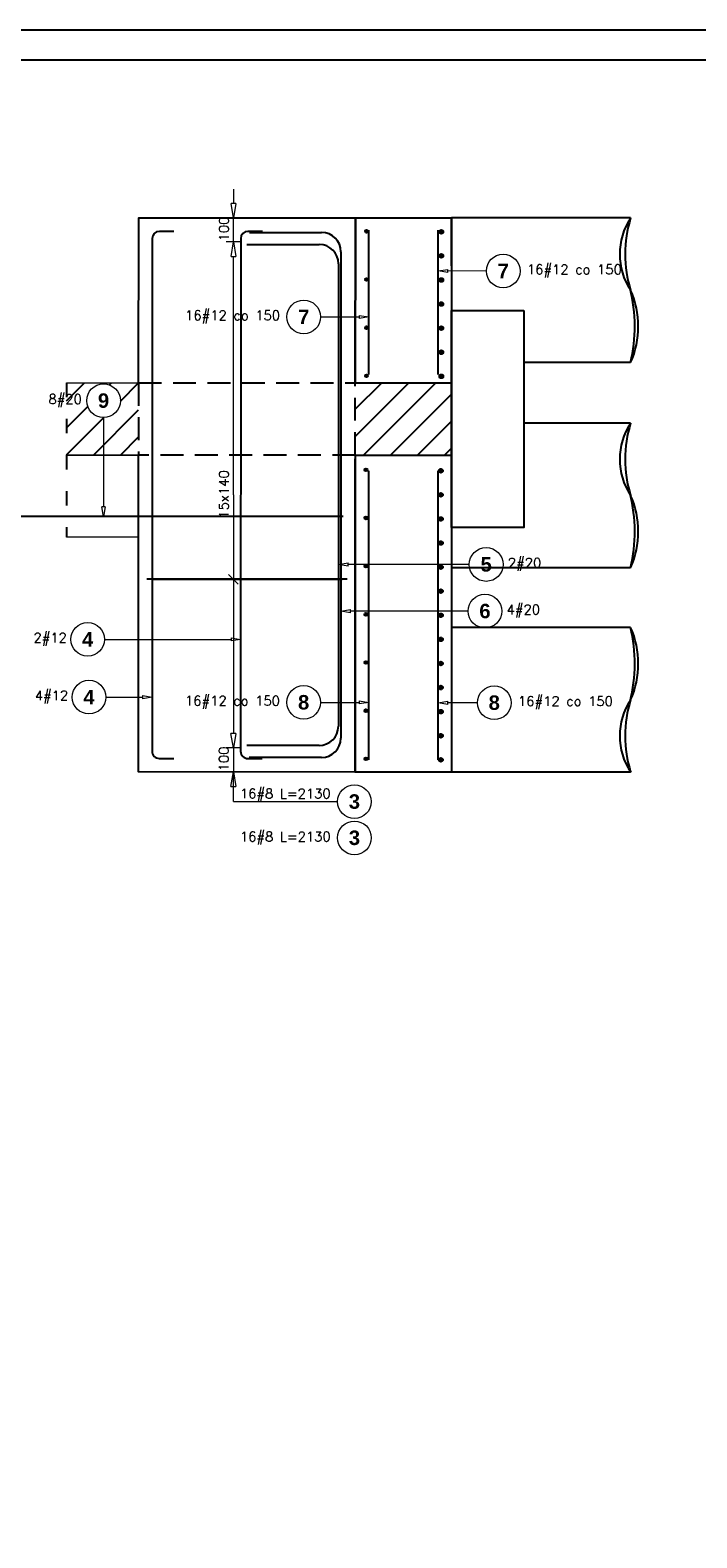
# Model space of a CAD drawing. Header units: millimetres. Extents: x -62590 to 46238, y 147773 to 522018.
# Tile 16 of 93: x 21757 to 24526, y 223884 to 230143. Entities that reach past the tile are written whole.
import ezdxf

# ---------------------------------------------------------------- set-up
doc = ezdxf.new("R2010")
doc.units = ezdxf.units.MM
doc.linetypes.add('ACAD_ISO03W100', pattern=[30, 12, -18])
doc.linetypes.add('HIDDEN', pattern=[9.525, 6.35, -3.175])
for name, color, linetype in [('!PB_Ramka', 7, 'Continuous'), ('AutoCAD_Structural_Detailing_deskowanie', 2, 'Continuous'), ('AutoCAD_Structural_Detailing_kształt pręta', 7, 'Continuous'), ('AutoCAD_Structural_Detailing_opis kształtu pręta', 7, 'Continuous'), ('AutoCAD_Structural_Detailing_opis rozkładu', 7, 'Continuous'), ('AutoCAD_Structural_Detailing_rozkład pręta', 7, 'Continuous'), ('e-cad_cienkie', 1, 'Continuous'), ('e-cad_opisy', 7, 'Continuous'), ('e-cad_prety_przekroj', 4, 'Continuous'), ('e-cad_wypelnienia', 254, 'Continuous')]:
    doc.layers.add(name, color=color, linetype=linetype)
doc.layers.add('KONSTRUKCJA', color=3, linetype='Continuous', lineweight=0)
doc.styles.add('style1', font='simplex.shx')
doc.styles.add('style3', font='arialbd.ttf')

# ---------------------------------------------------------------- blocks, each defined once
blk = doc.blocks.new('*U590')
at = {"layer": 'e-cad_opisy', "color": 8, "ltscale": 0.4}
blk.add_lwpolyline([(0, 0), (1300, 0), (1300, 420), (25, 420), (25, 297), (0, 297), (0, 0)], dxfattribs=at)
at = {"layer": 'e-cad_opisy', "color": 3, "ltscale": 0.4}
blk.add_lwpolyline([(30, 5), (1295, 5), (1295, 415), (30, 415), (30, 5)], dxfattribs=at)

msp = doc.modelspace()

# ---------------------------------------------------------------- hatches: boundary and pattern name
at = {"layer": 'e-cad_prety_przekroj', "linetype": 'ByBlock', "ltscale": 10}
h = msp.add_hatch(color=256, dxfattribs=at)
edge = h.paths.add_edge_path()
edge.add_arc((23154.3, 229307.5), 6, 0, 360)
h = msp.add_hatch(color=256, dxfattribs=at)
edge = h.paths.add_edge_path()
edge.add_arc((23464.6, 229305.5), 8, 0, 360)
h = msp.add_hatch(color=256, dxfattribs=at)
edge = h.paths.add_edge_path()
edge.add_arc((23464.6, 229205.5), 8, 0, 360)
h = msp.add_hatch(color=256, dxfattribs=at)
edge = h.paths.add_edge_path()
edge.add_arc((23154.3, 229107.5), 6, 0, 360)
h = msp.add_hatch(color=256, dxfattribs=at)
edge = h.paths.add_edge_path()
edge.add_arc((23464.6, 229105.5), 8, 0, 360)
h = msp.add_hatch(color=256, dxfattribs=at)
edge = h.paths.add_edge_path()
edge.add_arc((23464.6, 229005.5), 8, 0, 360)
h = msp.add_hatch(color=256, dxfattribs=at)
edge = h.paths.add_edge_path()
edge.add_arc((23154.3, 228907.5), 6, 0, 360)
h = msp.add_hatch(color=256, dxfattribs=at)
edge = h.paths.add_edge_path()
edge.add_arc((23464.6, 228905.5), 8, 0, 360)
h = msp.add_hatch(color=256, dxfattribs=at)
edge = h.paths.add_edge_path()
edge.add_arc((23464.6, 228805.5), 8, 0, 360)
h = msp.add_hatch(color=256, dxfattribs=at)
edge = h.paths.add_edge_path()
edge.add_arc((23154.3, 228707.5), 6, 0, 360)
h = msp.add_hatch(color=256, dxfattribs=at)
edge = h.paths.add_edge_path()
edge.add_arc((23464.6, 228705.5), 8, 0, 360)
h = msp.add_hatch(color=256, dxfattribs=at)
edge = h.paths.add_edge_path()
edge.add_arc((23151.7, 228317.5), 6, 0, 360)
h = msp.add_hatch(color=256, dxfattribs=at)
edge = h.paths.add_edge_path()
edge.add_arc((23462.9, 228313.5), 8, 0, 360)
h = msp.add_hatch(color=256, dxfattribs=at)
edge = h.paths.add_edge_path()
edge.add_arc((23462.9, 228213.5), 8, 0, 360)
h = msp.add_hatch(color=256, dxfattribs=at)
edge = h.paths.add_edge_path()
edge.add_arc((23151.7, 228117.5), 6, 0, 360)
h = msp.add_hatch(color=256, dxfattribs=at)
edge = h.paths.add_edge_path()
edge.add_arc((23462.9, 228113.5), 8, 0, 360)
h = msp.add_hatch(color=256, dxfattribs=at)
edge = h.paths.add_edge_path()
edge.add_arc((23462.9, 228013.5), 8, 0, 360)
h = msp.add_hatch(color=256, dxfattribs=at)
edge = h.paths.add_edge_path()
edge.add_arc((23151.7, 227917.5), 6, 0, 360)
h = msp.add_hatch(color=256, dxfattribs=at)
edge = h.paths.add_edge_path()
edge.add_arc((23462.9, 227913.5), 8, 0, 360)
h = msp.add_hatch(color=256, dxfattribs=at)
edge = h.paths.add_edge_path()
edge.add_arc((23462.9, 227813.5), 8, 0, 360)
h = msp.add_hatch(color=256, dxfattribs=at)
edge = h.paths.add_edge_path()
edge.add_arc((23151.7, 227717.5), 6, 0, 360)
h = msp.add_hatch(color=256, dxfattribs=at)
edge = h.paths.add_edge_path()
edge.add_arc((23462.9, 227713.5), 8, 0, 360)
h = msp.add_hatch(color=256, dxfattribs=at)
edge = h.paths.add_edge_path()
edge.add_arc((23462.9, 227613.5), 8, 0, 360)
h = msp.add_hatch(color=256, dxfattribs=at)
edge = h.paths.add_edge_path()
edge.add_arc((23151.7, 227517.5), 6, 0, 360)
h = msp.add_hatch(color=256, dxfattribs=at)
edge = h.paths.add_edge_path()
edge.add_arc((23462.9, 227513.5), 8, 0, 360)
h = msp.add_hatch(color=256, dxfattribs=at)
edge = h.paths.add_edge_path()
edge.add_arc((23462.9, 227413.5), 8, 0, 360)
h = msp.add_hatch(color=256, dxfattribs=at)
edge = h.paths.add_edge_path()
edge.add_arc((23151.7, 227317.5), 6, 0, 360)
h = msp.add_hatch(color=256, dxfattribs=at)
edge = h.paths.add_edge_path()
edge.add_arc((23462.9, 227313.5), 8, 0, 360)
h = msp.add_hatch(color=256, dxfattribs=at)
edge = h.paths.add_edge_path()
edge.add_arc((23462.9, 227213.5), 8, 0, 360)
h = msp.add_hatch(color=256, dxfattribs=at)
edge = h.paths.add_edge_path()
edge.add_arc((23151.7, 227117.5), 6, 0, 360)
h = msp.add_hatch(color=256, dxfattribs=at)
edge = h.paths.add_edge_path()
edge.add_arc((23462.9, 227113.5), 8, 0, 360)
at = {"layer": 'e-cad_wypelnienia', "linetype": 'ByBlock', "ltscale": 40}
h = msp.add_hatch(dxfattribs=at)
h.set_pattern_fill('ANSI31', color=256, scale=25, style=0)
h.set_pattern_definition([(45, (25301.32, -251589.42), (-56.126601, 56.126601), [])])
h.paths.add_polyline_path([(23507.3, 228378.5), (23507.3, 228678.5), (23107.3, 228678.6), (23107.3, 228378.6)])
h.paths.add_polyline_path([(21907.4, 228378.9), (21907.5, 228678.9), (22207.3, 228678.8), (22207.3, 228378.8), (22207.2, 228378.8), (22061.5, 228378.9), (22061.5, 228534.4, 0.414201), (22131.5, 228604.4, 2.41429), (22061.5, 228534.4), (22061.5, 228378.9)])
h.paths.add_polyline_path([(21819.1, 228644.4), (21819.1, 228564.4), (21984.8, 228564.4), (21984.8, 228644.4)], flags=24)

# ---------------------------------------------------------------- linework, layer by layer
at = {"layer": 'AutoCAD_Structural_Detailing_deskowanie', "color": 8, "linetype": 'ACAD_ISO03W100', "ltscale": 5}
msp.add_line((21907.5, 228678.9), (21907.3, 228038.5), dxfattribs=at)
at = {"layer": 'AutoCAD_Structural_Detailing_deskowanie'}
for p, q in [((23107.3, 228678.6), (23507.3, 228678.5)), ((23107.3, 228378.6), (23507.3, 228378.5))]:
    msp.add_line(p, q, dxfattribs=at)
for points in [[(22207.3, 228678.8), (22207.5, 229363.2), (23107.5, 229362.9), (23107.3, 228678.6)], [(23107.3, 228678.6), (23107.5, 229362.9), (23507.5, 229362.8), (23506.9, 227062.8), (23106.9, 227062.9), (23107.3, 228362.9)], [(23107.3, 228378.6), (23106.9, 227062.9), (22206.9, 227063.2), (22207.3, 228378.8)]]:
    msp.add_lwpolyline(points, dxfattribs=at)
at = {"layer": 'AutoCAD_Structural_Detailing_deskowanie', "color": 1}
msp.add_lwpolyline([(23807.4, 228978.4), (23807.2, 228078.4), (23507.2, 228078.5), (23507.4, 228978.5)], close=True, dxfattribs=at)
at = {"layer": 'AutoCAD_Structural_Detailing_kształt pręta', "color": 3}
for p, q in [((22263.5, 229277.2), (22262.9, 227149.2)), ((22353.5, 229307.1), (22293.5, 229307.2)), ((22631.4, 229277.1), (22630.9, 227149.1)), ((22721.4, 229307), (22661.4, 229307.1)), ((22667.5, 229303.1), (22967.5, 229303)), ((23163.3, 228712.9), (23163.5, 229312.9)), ((23451.3, 228712.9), (23451.5, 229312.9)), ((22657.3, 229253.1), (22957.3, 229253)), ((23047.5, 229223), (23046.9, 227203)), ((23037.3, 229173), (23036.8, 227253)), ((23162.9, 227112.9), (23163.2, 228312.9)), ((23450.9, 227112.9), (23451.3, 228312.9)), ((23057.1, 228123.5), (21407.1, 228123.4)), ((22956.8, 227173), (22656.8, 227173.1)), ((22292.9, 227119.2), (22352.9, 227119.1)), ((22660.9, 227119.1), (22720.9, 227119)), ((22966.9, 227123), (22666.9, 227123.1))]:
    msp.add_line(p, q, dxfattribs=at)
for centre, radius, start, end in [((22293.5, 229277.2), 30, 89.98513, 179.98513), ((22661.4, 229277.1), 30, 89.98513, 179.98513), ((22967.5, 229223), 80, 359.98513, 89.98513), ((22957.3, 229173), 80, 359.98513, 89.98513), ((22956.8, 227253), 80, 269.98513, 359.98513), ((22966.9, 227203), 80, 269.98513, 359.98513), ((22292.9, 227149.2), 30, 179.98513, 269.98513), ((22660.9, 227149.1), 30, 179.98513, 269.98513)]:
    msp.add_arc(centre, radius, start, end, dxfattribs=at)
at = {"layer": 'AutoCAD_Structural_Detailing_opis kształtu pręta', "color": 8, "lineweight": 0}
for p, q in [((23451.5, 229142.8), (23491.5, 229149.4)), ((23491.5, 229136.1), (23451.5, 229142.8)), ((23491.5, 229136.1), (23491.5, 229149.4)), ((23651.7, 229142.7), (23491.5, 229142.8)), ((22963.1, 228952.1), (23123.4, 228952)), ((23123.4, 228958.7), (23163.4, 228952)), ((23123.4, 228958.7), (23123.4, 228945.4)), ((23163.4, 228952), (23123.4, 228945.4)), ((22061.5, 228534.4), (22061.5, 228163.4)), ((22061.5, 228123.4), (22054.9, 228163.4)), ((22068.2, 228163.4), (22054.9, 228163.4)), ((22068.2, 228163.4), (22061.5, 228123.4)), ((23037, 227924.7), (23077, 227931.3)), ((23077, 227918), (23037, 227924.7)), ((23077, 227918), (23077, 227931.3)), ((23580.9, 227924.5), (23077, 227924.7)), ((23047.1, 227731), (23087.1, 227737.7)), ((23087.1, 227724.4), (23047.1, 227731)), ((23087.1, 227724.4), (23087.1, 227737.7)), ((23575.8, 227730.9), (23087.1, 227731)), ((22065.5, 227613.7), (22591, 227613.5)), ((22591, 227620.2), (22631, 227613.5)), ((22591, 227620.2), (22591, 227606.9)), ((22631, 227613.5), (22591, 227606.9)), ((22071, 227373.8), (22223, 227373.8)), ((22223, 227380.5), (22263, 227373.8)), ((22223, 227380.5), (22223, 227367.1)), ((22263, 227373.8), (22223, 227367.1)), ((22962.7, 227352.1), (23123, 227352)), ((23123, 227358.7), (23163, 227352)), ((23123, 227358.7), (23123, 227345.4)), ((23163, 227352), (23123, 227345.4)), ((23451, 227350.5), (23491, 227357.2)), ((23491, 227343.9), (23451, 227350.5)), ((23491, 227343.9), (23491, 227357.2)), ((23614.5, 227350.5), (23491, 227350.5))]:
    msp.add_line(p, q, dxfattribs=at)
for centre in [(23721.7, 229142.7), (22893.1, 228952.1), (22061.5, 228604.4), (23650.9, 227924.5), (23645.8, 227730.9), (21995.5, 227613.7), (22001, 227373.9), (22892.7, 227352.1), (23684.5, 227350.5)]:
    msp.add_circle(centre, 70, dxfattribs=at)
at = {"layer": 'AutoCAD_Structural_Detailing_opis rozkładu', "color": 8, "lineweight": 0}
for p, q in [((22601.5, 229483.1), (22601.5, 229423.1)), ((22601.5, 229363.1), (22591.5, 229423.1)), ((22611.5, 229423.1), (22591.5, 229423.1)), ((22611.5, 229423.1), (22601.5, 229363.1)), ((22631.5, 229363.1), (22571.5, 229363.1)), ((22601.5, 229263.3), (22601.5, 229363.1)), ((22631.5, 229263.3), (22571.5, 229263.3)), ((22591.5, 229203.3), (22601.5, 229263.3)), ((22601.5, 229263.3), (22611.5, 229203.3)), ((22591.5, 229203.3), (22611.5, 229203.3)), ((22601.4, 229123.3), (22601.5, 229203.3)), ((22601.4, 228983.3), (22601.4, 229123.3)), ((22601.4, 228843.3), (22601.4, 228983.3)), ((22601.3, 228703.2), (22601.4, 228843.3)), ((22601.3, 228563.2), (22601.3, 228703.2)), ((22601.2, 228423.2), (22601.3, 228563.2)), ((22601.2, 228283.2), (22601.2, 228423.2)), ((22601.2, 228213.2), (22601.2, 228283.2)), ((22601.2, 228213.2), (22601.2, 228143.2)), ((22601.2, 228143.2), (22601.1, 228003.2)), ((22601.1, 228003.2), (22601.1, 227863.1)), ((22581.1, 227883.2), (22621.1, 227843.1)), ((22621.1, 227863.1), (22581.1, 227863.2)), ((22601.1, 227863.1), (22601.1, 227723.1)), ((22601.1, 227723.1), (22601, 227583.1)), ((22601, 227583.1), (22601, 227443.1)), ((22601, 227443.1), (22601, 227303.1)), ((22601, 227303.1), (22600.9, 227223.1)), ((22600.9, 227163.1), (22590.9, 227223.1)), ((22610.9, 227223.1), (22590.9, 227223.1)), ((22610.9, 227223.1), (22600.9, 227163.1)), ((22630.9, 227163.1), (22570.9, 227163.1)), ((22600.9, 227163.1), (22600.9, 227063.1)), ((22630.9, 227063.1), (22570.9, 227063.1)), ((22590.9, 227003.1), (22600.9, 227063.1)), ((22600.9, 226940), (22600.9, 227063.1)), ((22600.9, 227063.1), (22610.9, 227003.1)), ((22590.9, 227003.1), (22610.9, 227003.1)), ((22600.9, 226943.1), (22600.9, 227003.1)), ((22600.9, 226940), (23033.6, 226939.9))]:
    msp.add_line(p, q, dxfattribs=at)
for centre in [(23103.6, 226939.9), (23103.7, 226789.5)]:
    msp.add_circle(centre, 70, dxfattribs=at)
at = {"layer": 'AutoCAD_Structural_Detailing_rozkład pręta', "color": 3, "linetype": 'ByBlock', "lineweight": 25}
for p, q in [((22261.1, 227863.2), (22241.1, 227863.2)), ((22261.1, 227863.2), (22241.1, 227863.2)), ((22275.3, 227863.2), (22241.1, 227863.2)), ((22261.1, 227863.2), (22241.1, 227863.2)), ((22261.1, 227863.2), (22241.1, 227863.2)), ((22275.3, 227863.2), (22241.1, 227863.2)), ((22282.3, 227863.2), (22247, 227863.2)), ((22282.3, 227863.2), (22247, 227863.2)), ((22261.1, 227863.2), (23053.1, 227863)), ((23053.1, 227863), (22261.1, 227863.2)), ((22261.1, 227863.2), (23053.1, 227863)), ((23053.1, 227863), (22261.1, 227863.2)), ((22275.3, 227863.2), (22310.6, 227863.2)), ((22275.3, 227863.2), (22310.6, 227863.2)), ((23073.1, 227863), (23053.1, 227863)), ((23073.1, 227863), (23053.1, 227863)), ((23073.1, 227863), (23053.1, 227863)), ((23073.1, 227863), (23053.1, 227863))]:
    msp.add_line(p, q, dxfattribs=at)
at = {"layer": 'e-cad_cienkie', "color": 253, "linetype": 'ByBlock', "ltscale": 10}
for p, q in [((24251.1, 229362.8), (23507.5, 229362.8)), ((23507.6, 228962.8), (23507.5, 229362.8)), ((24251.1, 228762.8), (23807.4, 228762.8)), ((24251.1, 228511.2), (23807.3, 228511.2)), ((24251.1, 227911.2), (23507.1, 227911.2)), ((24251.1, 227662.8), (23507, 227662.8)), ((24251.1, 227062.8), (23506.9, 227062.8))]:
    msp.add_line(p, q, dxfattribs=at)
at = {"layer": 'e-cad_cienkie', "color": 9, "linetype": 'HIDDEN', "ltscale": 15}
for p, q in [((22207.3, 228678.8), (22207.3, 228378.8)), ((23107.3, 228378.6), (23107.3, 228678.6))]:
    msp.add_line(p, q, dxfattribs=at)
for points in [[(22207.3, 228678.8), (23107.3, 228678.6)], [(23107.3, 228378.6), (22207.2, 228378.8)]]:
    msp.add_lwpolyline(points, dxfattribs=at)
at = {"layer": 'e-cad_cienkie', "color": 253, "linetype": 'ByBlock', "ltscale": 10}
for centre, radius, start, end in [((24475, 229212.8), 269.4, 146.17141, 213.82859), ((24734.9, 229212.8), 506.5, 162.77334, 197.22666), ((23629.2, 228910.4), 639.2, 346.65053, 14.29664), ((23914.3, 228912.8), 368.7, 335.99421, 24.00579), ((24475, 228361.2), 269.4, 146.17141, 213.82859), ((24734.9, 228361.2), 506.5, 162.77334, 197.22666), ((23629.2, 228058.8), 639.2, 346.65053, 14.29664), ((23914.3, 228061.2), 368.7, 335.99421, 24.00579), ((23629.2, 227515.2), 639.2, 345.70336, 13.34947), ((23914.3, 227512.8), 368.7, 335.99421, 24.00579), ((24475, 227212.8), 269.4, 146.17141, 213.82859), ((24734.9, 227212.8), 506.5, 162.77334, 197.22666)]:
    msp.add_arc(centre, radius, start, end, dxfattribs=at)
at = {"layer": 'e-cad_prety_przekroj', "linetype": 'ByBlock', "ltscale": 10}
for centre, radius in [((23154.3, 229307.5), 6), ((23464.6, 229305.5), 8), ((23464.6, 229205.5), 8), ((23154.3, 229107.5), 6), ((23464.6, 229105.5), 8), ((23464.6, 229005.5), 8), ((23154.3, 228907.5), 6), ((23464.6, 228905.5), 8), ((23464.6, 228805.5), 8), ((23154.3, 228707.5), 6), ((23464.6, 228705.5), 8), ((23151.7, 228317.5), 6), ((23462.9, 228313.5), 8), ((23462.9, 228213.5), 8), ((23151.7, 228117.5), 6), ((23462.9, 228113.5), 8), ((23462.9, 228013.5), 8), ((23151.7, 227917.5), 6), ((23462.9, 227913.5), 8), ((23462.9, 227813.5), 8), ((23151.7, 227717.5), 6), ((23462.9, 227713.5), 8), ((23462.9, 227613.5), 8), ((23151.7, 227517.5), 6), ((23462.9, 227513.5), 8), ((23462.9, 227413.5), 8), ((23151.7, 227317.5), 6), ((23462.9, 227313.5), 8), ((23462.9, 227213.5), 8), ((23151.7, 227117.5), 6), ((23462.9, 227113.5), 8)]:
    msp.add_circle(centre, radius, dxfattribs=at)
at = {"layer": 'KONSTRUKCJA', "color": 2, "linetype": 'Continuous', "lineweight": 0}
for points in [[(21907.3, 228678.9), (22207.3, 228678.8)], [(21907.2, 228378.9), (22207.2, 228378.8), (22207.2, 228038.4), (21907.2, 228038.5)], [(22207.3, 228378.8), (21907.3, 228378.9)]]:
    msp.add_lwpolyline(points, dxfattribs=at)

# ---------------------------------------------------------------- block references
at = {"layer": '!PB_Ramka', "xscale": 25, "yscale": 25, "zscale": 25}
msp.add_blockref('*U590', (1238, 219642.6), dxfattribs=at)

# ---------------------------------------------------------------- texts
at = {"layer": 'AutoCAD_Structural_Detailing_opis kształtu pręta', "color": 1, "char_height": 60, "attachment_point": 5, "rotation": 359.98513, "style": 'style3'}
for s, insert in [('7', (23721.7, 229142.7)), ('7', (22893.1, 228952.1)), ('5', (23650.9, 227924.5)), ('6', (23645.8, 227730.9)), ('4', (21995.5, 227613.7)), ('4', (22001, 227373.9)), ('8', (22892.7, 227352.1)), ('8', (23684.5, 227350.5))]:
    msp.add_mtext(s, dxfattribs=dict(at, insert=insert))
at = {"layer": 'AutoCAD_Structural_Detailing_opis kształtu pręta', "color": 2, "char_height": 40, "attachment_point": 5, "rotation": 359.98513, "style": 'style1'}
for s, insert in [('16#12 co 150 ', (24017.4, 229142.6)), ('16#12 co 150 ', (22597.4, 228952.1)), ('2#20  ', (23810.4, 227924.5)), ('4#20  ', (23805.3, 227730.8)), ('2#12  ', (21839.8, 227613.7)), ('4#12  ', (21845.3, 227373.9)), ('16#12 co 150 ', (22597, 227352.2)), ('16#12 co 150 ', (23980.2, 227350.4))]:
    msp.add_mtext(s, dxfattribs=dict(at, insert=insert))
at = {"layer": 'AutoCAD_Structural_Detailing_opis kształtu pręta', "color": 1, "insert": (22061.5, 228604.4), "char_height": 60, "attachment_point": 5, "style": 'style3'}
msp.add_mtext('9', dxfattribs=at)
at = {"layer": 'AutoCAD_Structural_Detailing_opis kształtu pręta', "color": 2, "insert": (21902, 228604.4), "char_height": 40, "attachment_point": 5, "style": 'style1'}
msp.add_mtext('8#20  ', dxfattribs=at)
at = {"layer": 'AutoCAD_Structural_Detailing_opis rozkładu', "color": 2, "char_height": 40, "style": 'style1'}
for s, insert, attachment_point, rotation in [('100', (22581.5, 229265.6), 7, 89.98513), ('15x140', (22581.2, 228115.1), 7, 89.98513), ('100', (22580.9, 227065.5), 7, 89.98513), ('16#8 L=2130', (22816.4, 226967), 5, 359.98513), ('16#8 L=2130', (22816.5, 226788.1), 5, 359.98513)]:
    msp.add_mtext(s, dxfattribs=dict(at, insert=insert, attachment_point=attachment_point, rotation=rotation))
at = {"layer": 'AutoCAD_Structural_Detailing_opis rozkładu', "color": 1, "char_height": 60, "attachment_point": 5, "rotation": 359.98513, "style": 'style3'}
for insert in [(23103.6, 226939.9), (23103.7, 226789.5)]:
    msp.add_mtext('3', dxfattribs=dict(at, insert=insert))

doc.saveas('drawing.dxf')
